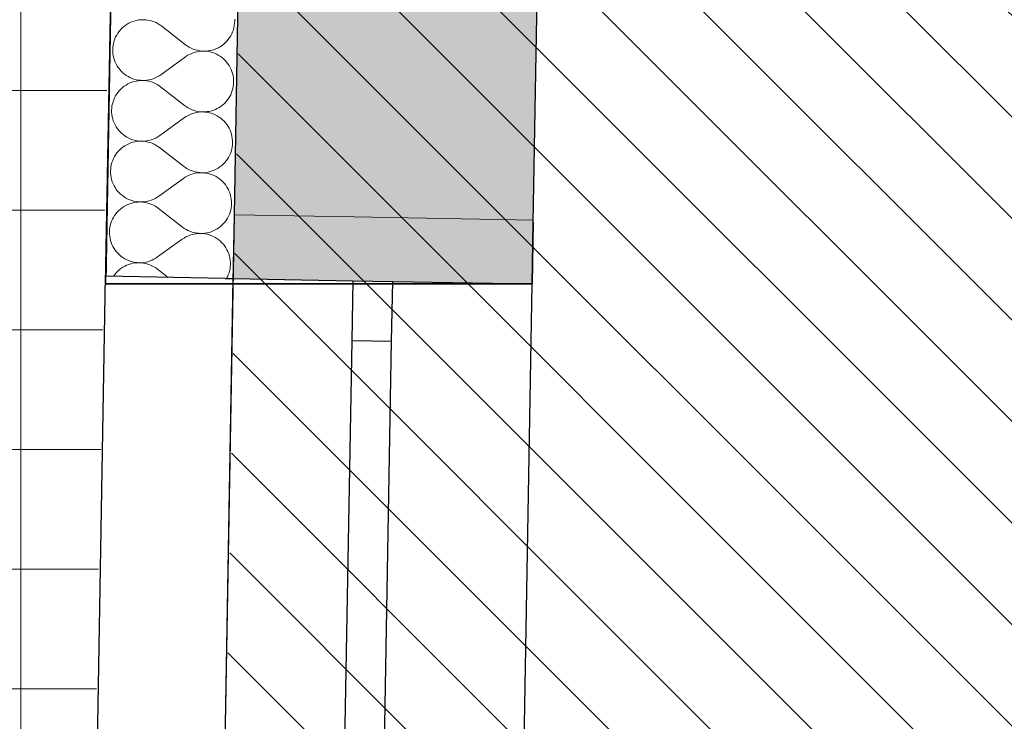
# Model space of a CAD drawing. Header units: millimetres. Extents: x -40276 to 214973, y -147941 to 35228.
# Tile 48 of 256: x -20652 to -19417, y 5349 to 6228. Entities that reach past the tile are written whole.
import ezdxf

# ---------------------------------------------------------------- set-up
doc = ezdxf.new("R2010")
doc.units = ezdxf.units.MM
doc.header["$MEASUREMENT"] = 0
doc.linetypes.add('Wipeout_Contour', pattern=[1000, 0, -1000])
for name, color, linetype in [('1._POHLED ZÁPADNÍ_2_0_plochy', 7, 'Continuous'), ('1._POHLED ZÁPADNÍ_2_2D prvky - obecné', 7, 'Continuous'), ('1._POHLED ZÁPADNÍ_2_akustické prvky', 7, 'Continuous'), ('1._POHLED ZÁPADNÍ_2_Konstrukce - nosné', 7, 'Continuous'), ('1._POHLED ZÁPADNÍ_2_Nové_Konstrukce - nosné', 7, 'Continuous'), ('1._POHLED ZÁPADNÍ_2_Nové_Výplně - Povrchové', 7, 'Continuous'), ('1._POHLED ZÁPADNÍ_2_Nové_Výplně – Řezové', 7, 'Continuous'), ('1._POHLED ZÁPADNÍ_2_Výplně – Řezové', 7, 'Continuous')]:
    doc.layers.add(name, color=color, linetype=linetype)

# ---------------------------------------------------------------- blocks, each defined once
blk = doc.blocks.new('*X26', base_point=(-42174.7, -26223.7))
at = {"layer": '1._POHLED ZÁPADNÍ_2_Nové_Výplně – Řezové', "color": 21, "linetype": 'Continuous', "lineweight": 20, "true_color": 0xffaaaa}
for p, q in [((-20516.8, 6222.8), (-20519.1, 6221.3)), ((-20514.5, 6224.2), (-20516.8, 6222.8)), ((-20512, 6225.3), (-20514.5, 6224.2)), ((-20509.5, 6226.3), (-20512, 6225.3)), ((-20506.9, 6227.1), (-20509.5, 6226.3)), ((-20504.2, 6227.8), (-20506.9, 6227.1)), ((-20501.5, 6228.2), (-20504.2, 6227.8)), ((-20498.8, 6228.4), (-20501.5, 6228.2)), ((-20496.1, 6228.5), (-20498.8, 6228.4)), ((-20493.4, 6228.3), (-20496.1, 6228.5)), ((-20490.7, 6228), (-20493.4, 6228.3)), ((-20488, 6227.5), (-20490.7, 6228)), ((-20485.4, 6226.7), (-20488, 6227.5)), ((-20482.8, 6225.8), (-20485.4, 6226.7)), ((-20480.4, 6224.8), (-20482.8, 6225.8)), ((-20477.9, 6223.5), (-20480.4, 6224.8)), ((-20475.6, 6222.1), (-20477.9, 6223.5)), ((-20382.4, 6221.1), (-20382, 6223.8)), ((-20382, 6223.8), (-20381.9, 6226.5)), ((-20381.9, 6226.5), (-20381.9, 6229.2)), ((-20528.5, 6211.6), (-20529.9, 6209.2)), ((-20526.9, 6213.8), (-20528.5, 6211.6)), ((-20525.2, 6215.9), (-20526.9, 6213.8)), ((-20523.3, 6217.8), (-20525.2, 6215.9)), ((-20521.2, 6219.6), (-20523.3, 6217.8)), ((-20519.1, 6221.3), (-20521.2, 6219.6)), ((-20473.4, 6220.5), (-20475.6, 6222.1)), ((-20473.4, 6220.5), (-20443.4, 6197.1)), ((-20386.9, 6208.3), (-20385.6, 6210.7)), ((-20385.6, 6210.7), (-20384.5, 6213.2)), ((-20384.5, 6213.2), (-20383.6, 6215.8)), ((-20383.6, 6215.8), (-20382.9, 6218.4)), ((-20382.9, 6218.4), (-20382.4, 6221.1)), ((-20533.9, 6199.2), (-20534.4, 6196.5)), ((-20533.2, 6201.8), (-20533.9, 6199.2)), ((-20532.3, 6204.3), (-20533.2, 6201.8)), ((-20531.2, 6206.8), (-20532.3, 6204.3)), ((-20529.9, 6209.2), (-20531.2, 6206.8)), ((-20397.7, 6196.2), (-20395.5, 6197.9)), ((-20395.5, 6197.9), (-20393.5, 6199.7)), ((-20393.5, 6199.7), (-20391.6, 6201.7)), ((-20391.6, 6201.7), (-20389.9, 6203.8)), ((-20389.9, 6203.8), (-20388.3, 6206)), ((-20388.3, 6206), (-20386.9, 6208.3)), ((-20534.8, 6193.8), (-20534.9, 6191.1)), ((-20534.9, 6191.1), (-20534.9, 6188.4)), ((-20534.9, 6188.4), (-20534.6, 6185.6)), ((-20534.4, 6196.5), (-20534.8, 6193.8)), ((-20534.6, 6185.6), (-20534.2, 6183)), ((-20443.4, 6197.1), (-20441.1, 6195.5)), ((-20441.1, 6195.5), (-20438.8, 6194.1)), ((-20436.5, 6185.9), (-20439, 6184.7)), ((-20438.8, 6194.1), (-20436.4, 6192.8)), ((-20434, 6186.9), (-20436.5, 6185.9)), ((-20436.4, 6192.8), (-20433.9, 6191.7)), ((-20431.4, 6187.7), (-20434, 6186.9)), ((-20433.9, 6191.7), (-20431.4, 6190.8)), ((-20431.4, 6190.8), (-20428.7, 6190.1)), ((-20428.8, 6188.3), (-20431.4, 6187.7)), ((-20426.1, 6188.8), (-20428.8, 6188.3)), ((-20428.7, 6190.1), (-20426.1, 6189.5)), ((-20426.1, 6189.5), (-20423.4, 6189.2)), ((-20423.4, 6189), (-20426.1, 6188.8)), ((-20423.4, 6189.2), (-20420.7, 6189.1)), ((-20420.7, 6189.1), (-20423.4, 6189)), ((-20417.9, 6188.9), (-20420.7, 6189.1)), ((-20420.7, 6189.1), (-20417.9, 6189.1)), ((-20417.9, 6189.1), (-20415.2, 6189.3)), ((-20415.2, 6188.6), (-20417.9, 6188.9)), ((-20415.2, 6189.3), (-20412.5, 6189.8)), ((-20412.6, 6188.1), (-20415.2, 6188.6)), ((-20410, 6187.3), (-20412.6, 6188.1)), ((-20412.5, 6189.8), (-20409.9, 6190.4)), ((-20407.4, 6186.4), (-20410, 6187.3)), ((-20409.9, 6190.4), (-20407.3, 6191.2)), ((-20404.9, 6185.3), (-20407.4, 6186.4)), ((-20407.3, 6191.2), (-20404.8, 6192.2)), ((-20404.8, 6192.2), (-20402.3, 6193.4)), ((-20402.3, 6193.4), (-20399.9, 6194.7)), ((-20399.9, 6194.7), (-20397.7, 6196.2)), ((-20534.2, 6183), (-20533.5, 6180.3)), ((-20533.5, 6180.3), (-20532.7, 6177.7)), ((-20532.7, 6177.7), (-20531.7, 6175.2)), ((-20531.7, 6175.2), (-20530.6, 6172.7)), ((-20474.5, 6159.5), (-20443.6, 6181.8)), ((-20441.4, 6183.4), (-20443.6, 6181.8)), ((-20439, 6184.7), (-20441.4, 6183.4)), ((-20402.5, 6184.1), (-20404.9, 6185.3)), ((-20400.2, 6182.7), (-20402.5, 6184.1)), ((-20398, 6181.1), (-20400.2, 6182.7)), ((-20395.9, 6179.3), (-20398, 6181.1)), ((-20393.9, 6177.4), (-20395.9, 6179.3)), ((-20392.1, 6175.4), (-20393.9, 6177.4)), ((-20390.4, 6173.3), (-20392.1, 6175.4)), ((-20388.9, 6171), (-20390.4, 6173.3)), ((-20530.6, 6172.7), (-20529.2, 6170.4)), ((-20529.2, 6170.4), (-20527.7, 6168.1)), ((-20527.7, 6168.1), (-20526, 6166)), ((-20526, 6166), (-20524.2, 6163.9)), ((-20524.2, 6163.9), (-20522.3, 6162)), ((-20522.3, 6162), (-20520.2, 6160.3)), ((-20387.6, 6168.6), (-20388.9, 6171)), ((-20386.4, 6166.2), (-20387.6, 6168.6)), ((-20385.4, 6163.7), (-20386.4, 6166.2)), ((-20384.6, 6161.1), (-20385.4, 6163.7)), ((-20383.9, 6158.4), (-20384.6, 6161.1)), ((-20520.2, 6160.3), (-20518, 6158.7)), ((-20518, 6158.7), (-20515.6, 6157.3)), ((-20513.4, 6149.2), (-20515.8, 6148)), ((-20515.6, 6157.3), (-20513.2, 6156)), ((-20510.8, 6150.1), (-20513.4, 6149.2)), ((-20513.2, 6156), (-20510.7, 6154.9)), ((-20508.2, 6151), (-20510.8, 6150.1)), ((-20510.7, 6154.9), (-20508.2, 6154)), ((-20508.2, 6154), (-20505.5, 6153.3)), ((-20505.6, 6151.6), (-20508.2, 6151)), ((-20502.9, 6152), (-20505.6, 6151.6)), ((-20505.5, 6153.3), (-20502.9, 6152.8)), ((-20502.9, 6152.8), (-20500.2, 6152.5)), ((-20500.2, 6152.3), (-20502.9, 6152)), ((-20500.2, 6152.5), (-20497.5, 6152.3)), ((-20497.5, 6152.3), (-20500.2, 6152.3)), ((-20497.5, 6152.3), (-20494.7, 6152.4)), ((-20494.7, 6152.2), (-20497.5, 6152.3)), ((-20494.7, 6152.4), (-20492, 6152.6)), ((-20492, 6151.8), (-20494.7, 6152.2)), ((-20492, 6152.6), (-20489.3, 6153)), ((-20489.4, 6151.3), (-20492, 6151.8)), ((-20486.8, 6150.6), (-20489.4, 6151.3)), ((-20489.3, 6153), (-20486.7, 6153.7)), ((-20484.2, 6149.7), (-20486.8, 6150.6)), ((-20486.7, 6153.7), (-20484.1, 6154.5)), ((-20481.7, 6148.6), (-20484.2, 6149.7)), ((-20484.1, 6154.5), (-20481.6, 6155.5)), ((-20479.3, 6147.3), (-20481.7, 6148.6)), ((-20481.6, 6155.5), (-20479.1, 6156.7)), ((-20479.1, 6156.7), (-20476.8, 6158)), ((-20476.8, 6158), (-20474.5, 6159.5)), ((-20383.5, 6155.7), (-20383.9, 6158.4)), ((-20383.3, 6153), (-20383.5, 6155.7)), ((-20383.4, 6147.6), (-20383.2, 6150.3)), ((-20383.2, 6150.3), (-20383.3, 6153)), ((-20528.2, 6137.6), (-20529.8, 6135.4)), ((-20526.5, 6139.7), (-20528.2, 6137.6)), ((-20524.6, 6141.6), (-20526.5, 6139.7)), ((-20522.6, 6143.5), (-20524.6, 6141.6)), ((-20520.4, 6145.1), (-20522.6, 6143.5)), ((-20518.2, 6146.6), (-20520.4, 6145.1)), ((-20515.8, 6148), (-20518.2, 6146.6)), ((-20477, 6145.9), (-20479.3, 6147.3)), ((-20474.8, 6144.3), (-20477, 6145.9)), ((-20474.8, 6144.3), (-20444.7, 6120.9)), ((-20386.9, 6134.5), (-20385.9, 6137)), ((-20385.9, 6137), (-20385, 6139.6)), ((-20385, 6139.6), (-20384.2, 6142.2)), ((-20384.2, 6142.2), (-20383.7, 6144.9)), ((-20383.7, 6144.9), (-20383.4, 6147.6)), ((-20534.5, 6125.6), (-20535.2, 6123)), ((-20533.6, 6128.2), (-20534.5, 6125.6)), ((-20532.5, 6130.7), (-20533.6, 6128.2)), ((-20531.3, 6133.1), (-20532.5, 6130.7)), ((-20529.8, 6135.4), (-20531.3, 6133.1)), ((-20394.9, 6123.6), (-20393, 6125.5)), ((-20393, 6125.5), (-20391.2, 6127.6)), ((-20391.2, 6127.6), (-20389.6, 6129.8)), ((-20389.6, 6129.8), (-20388.2, 6132.1)), ((-20388.2, 6132.1), (-20386.9, 6134.5)), ((-20536.1, 6117.6), (-20536.2, 6114.9)), ((-20536.2, 6114.9), (-20536.2, 6112.2)), ((-20536.2, 6112.2), (-20536, 6109.5)), ((-20535.8, 6120.3), (-20536.1, 6117.6)), ((-20535.2, 6123), (-20535.8, 6120.3)), ((-20444.7, 6120.9), (-20442.5, 6119.3)), ((-20442.5, 6119.3), (-20440.2, 6117.9)), ((-20440.2, 6117.9), (-20437.8, 6116.6)), ((-20437.8, 6116.6), (-20435.3, 6115.5)), ((-20432.8, 6111.5), (-20435.4, 6110.7)), ((-20435.3, 6115.5), (-20432.7, 6114.6)), ((-20430.1, 6112.1), (-20432.8, 6111.5)), ((-20432.7, 6114.6), (-20430.1, 6113.9)), ((-20430.1, 6113.9), (-20427.4, 6113.4)), ((-20427.4, 6112.6), (-20430.1, 6112.1)), ((-20427.4, 6113.4), (-20424.7, 6113)), ((-20424.7, 6112.8), (-20427.4, 6112.6)), ((-20424.7, 6113), (-20422, 6112.9)), ((-20422, 6112.9), (-20424.7, 6112.8)), ((-20419.3, 6112.7), (-20422, 6112.9)), ((-20422, 6112.9), (-20419.3, 6112.9)), ((-20419.3, 6112.9), (-20416.6, 6113.2)), ((-20416.6, 6112.4), (-20419.3, 6112.7)), ((-20416.6, 6113.2), (-20413.9, 6113.6)), ((-20413.9, 6111.9), (-20416.6, 6112.4)), ((-20413.9, 6113.6), (-20411.2, 6114.2)), ((-20411.3, 6111.2), (-20413.9, 6111.9)), ((-20411.2, 6114.2), (-20408.6, 6115)), ((-20408.6, 6115), (-20406.1, 6116)), ((-20406.1, 6116), (-20403.7, 6117.2)), ((-20403.7, 6117.2), (-20401.3, 6118.6)), ((-20401.3, 6118.6), (-20399, 6120.1)), ((-20399, 6120.1), (-20396.9, 6121.7)), ((-20396.9, 6121.7), (-20394.9, 6123.6)), ((-20536, 6109.5), (-20535.5, 6106.8)), ((-20535.5, 6106.8), (-20534.9, 6104.1)), ((-20534.9, 6104.1), (-20534.1, 6101.5)), ((-20534.1, 6101.5), (-20533.1, 6099)), ((-20475.8, 6083.3), (-20445, 6105.7)), ((-20442.7, 6107.2), (-20445, 6105.7)), ((-20440.3, 6108.5), (-20442.7, 6107.2)), ((-20437.9, 6109.7), (-20440.3, 6108.5)), ((-20435.4, 6110.7), (-20437.9, 6109.7)), ((-20408.7, 6110.3), (-20411.3, 6111.2)), ((-20406.2, 6109.2), (-20408.7, 6110.3)), ((-20403.8, 6107.9), (-20406.2, 6109.2)), ((-20401.5, 6106.5), (-20403.8, 6107.9)), ((-20399.3, 6104.9), (-20401.5, 6106.5)), ((-20397.2, 6103.1), (-20399.3, 6104.9)), ((-20395.2, 6101.3), (-20397.2, 6103.1)), ((-20393.4, 6099.2), (-20395.2, 6101.3)), ((-20391.8, 6097.1), (-20393.4, 6099.2)), ((-20533.1, 6099), (-20531.9, 6096.5)), ((-20531.9, 6096.5), (-20530.6, 6094.2)), ((-20530.6, 6094.2), (-20529, 6091.9)), ((-20529, 6091.9), (-20527.4, 6089.8)), ((-20527.4, 6089.8), (-20525.6, 6087.8)), ((-20525.6, 6087.8), (-20523.6, 6085.9)), ((-20390.2, 6094.8), (-20391.8, 6097.1)), ((-20388.9, 6092.5), (-20390.2, 6094.8)), ((-20387.7, 6090), (-20388.9, 6092.5)), ((-20386.7, 6087.5), (-20387.7, 6090)), ((-20385.9, 6084.9), (-20386.7, 6087.5)), ((-20523.6, 6085.9), (-20521.5, 6084.1)), ((-20521.5, 6084.1), (-20519.3, 6082.5)), ((-20519.3, 6082.5), (-20517, 6081.1)), ((-20517, 6081.1), (-20514.6, 6079.8)), ((-20514.6, 6079.8), (-20512.1, 6078.8)), ((-20509.6, 6074.8), (-20512.2, 6074)), ((-20512.1, 6078.8), (-20509.5, 6077.9)), ((-20506.9, 6075.4), (-20509.6, 6074.8)), ((-20509.5, 6077.9), (-20506.9, 6077.1)), ((-20506.9, 6077.1), (-20504.2, 6076.6)), ((-20504.2, 6075.8), (-20506.9, 6075.4)), ((-20504.2, 6076.6), (-20501.5, 6076.3)), ((-20501.5, 6076.1), (-20504.2, 6075.8)), ((-20501.5, 6076.3), (-20498.8, 6076.1)), ((-20498.8, 6076.1), (-20501.5, 6076.1)), ((-20498.8, 6076.1), (-20496.1, 6076.2)), ((-20496.1, 6076), (-20498.8, 6076.1)), ((-20496.1, 6076.2), (-20493.4, 6076.4)), ((-20493.4, 6075.6), (-20496.1, 6076)), ((-20493.4, 6076.4), (-20490.7, 6076.9)), ((-20490.7, 6075.1), (-20493.4, 6075.6)), ((-20490.7, 6076.9), (-20488, 6077.5)), ((-20488.1, 6074.4), (-20490.7, 6075.1)), ((-20485.5, 6073.5), (-20488.1, 6074.4)), ((-20488, 6077.5), (-20485.4, 6078.3)), ((-20485.4, 6078.3), (-20482.9, 6079.3)), ((-20482.9, 6079.3), (-20480.5, 6080.5)), ((-20480.5, 6080.5), (-20478.1, 6081.8)), ((-20478.1, 6081.8), (-20475.8, 6083.3)), ((-20385.3, 6082.2), (-20385.9, 6084.9)), ((-20384.9, 6079.5), (-20385.3, 6082.2)), ((-20384.6, 6076.8), (-20384.9, 6079.5)), ((-20384.6, 6074.1), (-20384.6, 6076.8)), ((-20527.8, 6063.5), (-20529.6, 6061.4)), ((-20525.9, 6065.5), (-20527.8, 6063.5)), ((-20523.9, 6067.3), (-20525.9, 6065.5)), ((-20521.8, 6068.9), (-20523.9, 6067.3)), ((-20519.5, 6070.5), (-20521.8, 6068.9)), ((-20517.1, 6071.8), (-20519.5, 6070.5)), ((-20514.7, 6073), (-20517.1, 6071.8)), ((-20512.2, 6074), (-20514.7, 6073)), ((-20483, 6072.4), (-20485.5, 6073.5)), ((-20480.6, 6071.1), (-20483, 6072.4)), ((-20478.3, 6069.7), (-20480.6, 6071.1)), ((-20476.1, 6068.1), (-20478.3, 6069.7)), ((-20476.1, 6068.1), (-20446, 6044.7)), ((-20387.2, 6060.8), (-20386.3, 6063.4)), ((-20386.3, 6063.4), (-20385.6, 6066)), ((-20385.6, 6066), (-20385, 6068.7)), ((-20385, 6068.7), (-20384.7, 6071.4)), ((-20384.7, 6071.4), (-20384.6, 6074.1)), ((-20534.9, 6052), (-20535.9, 6049.4)), ((-20533.9, 6054.5), (-20534.9, 6052)), ((-20532.6, 6056.9), (-20533.9, 6054.5)), ((-20531.2, 6059.2), (-20532.6, 6056.9)), ((-20529.6, 6061.4), (-20531.2, 6059.2)), ((-20394.3, 6049.3), (-20392.6, 6051.4)), ((-20392.6, 6051.4), (-20391, 6053.6)), ((-20391, 6053.6), (-20389.5, 6055.9)), ((-20389.5, 6055.9), (-20388.3, 6058.4)), ((-20388.3, 6058.4), (-20387.2, 6060.8)), ((-20537.4, 6041.4), (-20537.6, 6038.7)), ((-20537.6, 6038.7), (-20537.5, 6036)), ((-20537.1, 6044.1), (-20537.4, 6041.4)), ((-20536.6, 6046.8), (-20537.1, 6044.1)), ((-20535.9, 6049.4), (-20536.6, 6046.8)), ((-20446, 6044.7), (-20443.8, 6043.1)), ((-20443.8, 6043.1), (-20441.5, 6041.7)), ((-20441.5, 6041.7), (-20439.1, 6040.4)), ((-20439.1, 6040.4), (-20436.6, 6039.3)), ((-20436.6, 6039.3), (-20434, 6038.4)), ((-20434, 6038.4), (-20431.4, 6037.7)), ((-20431.4, 6037.7), (-20428.8, 6037.2)), ((-20417.9, 6037), (-20415.2, 6037.4)), ((-20415.2, 6037.4), (-20412.6, 6038)), ((-20412.6, 6038), (-20410, 6038.9)), ((-20410, 6038.9), (-20407.5, 6039.9)), ((-20407.5, 6039.9), (-20405, 6041)), ((-20405, 6041), (-20402.6, 6042.4)), ((-20402.6, 6042.4), (-20400.4, 6043.9)), ((-20400.4, 6043.9), (-20398.2, 6045.6)), ((-20398.2, 6045.6), (-20396.2, 6047.4)), ((-20396.2, 6047.4), (-20394.3, 6049.3)), ((-20537.5, 6036), (-20537.3, 6033.3)), ((-20537.3, 6033.3), (-20536.9, 6030.6)), ((-20536.9, 6030.6), (-20536.2, 6028)), ((-20536.2, 6028), (-20535.4, 6025.4)), ((-20535.4, 6025.4), (-20534.4, 6022.8)), ((-20477.2, 6007.2), (-20446.3, 6029.5)), ((-20444, 6031), (-20446.3, 6029.5)), ((-20441.7, 6032.3), (-20444, 6031)), ((-20439.2, 6033.5), (-20441.7, 6032.3)), ((-20436.7, 6034.5), (-20439.2, 6033.5)), ((-20434.1, 6035.3), (-20436.7, 6034.5)), ((-20431.5, 6036), (-20434.1, 6035.3)), ((-20428.8, 6036.4), (-20431.5, 6036)), ((-20428.8, 6037.2), (-20426.1, 6036.8)), ((-20426.1, 6036.7), (-20428.8, 6036.4)), ((-20426.1, 6036.8), (-20423.3, 6036.7)), ((-20423.3, 6036.7), (-20426.1, 6036.7)), ((-20420.6, 6036.6), (-20423.3, 6036.7)), ((-20423.3, 6036.7), (-20420.6, 6036.7)), ((-20420.6, 6036.7), (-20417.9, 6037)), ((-20417.9, 6036.2), (-20420.6, 6036.6)), ((-20415.3, 6035.7), (-20417.9, 6036.2)), ((-20412.6, 6035), (-20415.3, 6035.7)), ((-20410.1, 6034.1), (-20412.6, 6035)), ((-20407.6, 6033), (-20410.1, 6034.1)), ((-20405.2, 6031.7), (-20407.6, 6033)), ((-20402.8, 6030.3), (-20405.2, 6031.7)), ((-20400.6, 6028.7), (-20402.8, 6030.3)), ((-20398.5, 6027), (-20400.6, 6028.7)), ((-20396.6, 6025.1), (-20398.5, 6027)), ((-20394.8, 6023.1), (-20396.6, 6025.1)), ((-20534.4, 6022.8), (-20533.2, 6020.4)), ((-20533.2, 6020.4), (-20531.9, 6018)), ((-20531.9, 6018), (-20530.4, 6015.7)), ((-20530.4, 6015.7), (-20528.7, 6013.6)), ((-20528.7, 6013.6), (-20526.9, 6011.6)), ((-20393.1, 6020.9), (-20394.8, 6023.1)), ((-20391.6, 6018.6), (-20393.1, 6020.9)), ((-20390.2, 6016.3), (-20391.6, 6018.6)), ((-20389.1, 6013.8), (-20390.2, 6016.3)), ((-20388.1, 6011.3), (-20389.1, 6013.8)), ((-20526.9, 6011.6), (-20524.9, 6009.7)), ((-20524.9, 6009.7), (-20522.8, 6007.9)), ((-20522.8, 6007.9), (-20520.6, 6006.4)), ((-20520.6, 6006.4), (-20518.3, 6004.9)), ((-20518.3, 6004.9), (-20515.9, 6003.7)), ((-20515.9, 6003.7), (-20513.4, 6002.6)), ((-20513.4, 6002.6), (-20510.9, 6001.7)), ((-20510.9, 6001.7), (-20508.2, 6001)), ((-20508.2, 6001), (-20505.6, 6000.4)), ((-20505.6, 6000.4), (-20502.9, 6000.1)), ((-20494.7, 6000.2), (-20492, 6000.7)), ((-20492, 6000.7), (-20489.4, 6001.3)), ((-20489.4, 6001.3), (-20486.8, 6002.1)), ((-20486.8, 6002.1), (-20484.3, 6003.1)), ((-20484.3, 6003.1), (-20481.8, 6004.3)), ((-20481.8, 6004.3), (-20479.4, 6005.7)), ((-20479.4, 6005.7), (-20477.2, 6007.2)), ((-20387.3, 6008.7), (-20388.1, 6011.3)), ((-20386.6, 6006.1), (-20387.3, 6008.7)), ((-20386.2, 6003.4), (-20386.6, 6006.1)), ((-20385.9, 6000.7), (-20386.2, 6003.4)), ((-20385.9, 5997.9), (-20385.9, 6000.7)), ((-20527.3, 5989.3), (-20529.2, 5987.3)), ((-20525.3, 5991.1), (-20527.3, 5989.3)), ((-20523.1, 5992.8), (-20525.3, 5991.1)), ((-20520.9, 5994.3), (-20523.1, 5992.8)), ((-20518.5, 5995.6), (-20520.9, 5994.3)), ((-20516, 5996.8), (-20518.5, 5995.6)), ((-20513.5, 5997.8), (-20516, 5996.8)), ((-20510.9, 5998.6), (-20513.5, 5997.8)), ((-20508.3, 5999.2), (-20510.9, 5998.6)), ((-20505.6, 5999.7), (-20508.3, 5999.2)), ((-20502.9, 5999.9), (-20505.6, 5999.7)), ((-20502.9, 6000.1), (-20500.1, 6000)), ((-20500.1, 6000), (-20502.9, 5999.9)), ((-20497.4, 5999.8), (-20500.1, 6000)), ((-20500.1, 6000), (-20497.4, 6000)), ((-20497.4, 6000), (-20494.7, 6000.2)), ((-20494.7, 5999.5), (-20497.4, 5999.8)), ((-20492.1, 5998.9), (-20494.7, 5999.5)), ((-20489.4, 5998.2), (-20492.1, 5998.9)), ((-20486.9, 5997.3), (-20489.4, 5998.2)), ((-20484.4, 5996.2), (-20486.9, 5997.3)), ((-20482, 5995), (-20484.4, 5996.2)), ((-20479.7, 5993.5), (-20482, 5995)), ((-20477.4, 5991.9), (-20479.7, 5993.5)), ((-20477.4, 5991.9), (-20447.4, 5968.5)), ((-20387.6, 5987.2), (-20386.9, 5989.9)), ((-20386.9, 5989.9), (-20386.4, 5992.5)), ((-20386.4, 5992.5), (-20386, 5995.2)), ((-20386, 5995.2), (-20385.9, 5997.9)), ((-20536.3, 5975.8), (-20537.2, 5973.2)), ((-20535.2, 5978.3), (-20536.3, 5975.8)), ((-20533.9, 5980.7), (-20535.2, 5978.3)), ((-20532.5, 5983), (-20533.9, 5980.7)), ((-20530.9, 5985.2), (-20532.5, 5983)), ((-20529.2, 5987.3), (-20530.9, 5985.2)), ((-20393.9, 5975.2), (-20392.3, 5977.4)), ((-20392.3, 5977.4), (-20390.9, 5979.8)), ((-20390.9, 5979.8), (-20389.6, 5982.2)), ((-20389.6, 5982.2), (-20388.5, 5984.7)), ((-20388.5, 5984.7), (-20387.6, 5987.2)), ((-20538.8, 5965.3), (-20538.9, 5962.5)), ((-20538.4, 5968), (-20538.8, 5965.3)), ((-20537.9, 5970.6), (-20538.4, 5968)), ((-20537.2, 5973.2), (-20537.9, 5970.6)), ((-20447.4, 5968.5), (-20445.2, 5966.9)), ((-20445.2, 5966.9), (-20442.9, 5965.5)), ((-20442.9, 5965.5), (-20440.5, 5964.3)), ((-20440.5, 5964.3), (-20438, 5963.2)), ((-20411.3, 5962.7), (-20408.8, 5963.7)), ((-20408.8, 5963.7), (-20406.3, 5964.9)), ((-20406.3, 5964.9), (-20404, 5966.2)), ((-20404, 5966.2), (-20401.7, 5967.7)), ((-20401.7, 5967.7), (-20399.6, 5969.4)), ((-20399.6, 5969.4), (-20397.5, 5971.2)), ((-20397.5, 5971.2), (-20395.6, 5973.2)), ((-20395.6, 5973.2), (-20393.9, 5975.2)), ((-20538.9, 5962.5), (-20538.9, 5959.8)), ((-20538.9, 5959.8), (-20538.6, 5957.1)), ((-20538.6, 5957.1), (-20538.2, 5954.4)), ((-20538.2, 5954.4), (-20537.6, 5951.8)), ((-20537.6, 5951.8), (-20536.8, 5949.2)), ((-20478.5, 5931), (-20447.6, 5953.3)), ((-20445.4, 5954.8), (-20447.6, 5953.3)), ((-20443, 5956.2), (-20445.4, 5954.8)), ((-20440.6, 5957.3), (-20443, 5956.2)), ((-20438, 5958.3), (-20440.6, 5957.3)), ((-20438, 5963.2), (-20435.4, 5962.3)), ((-20435.4, 5959.2), (-20438, 5958.3)), ((-20435.4, 5962.3), (-20432.8, 5961.5)), ((-20432.8, 5959.8), (-20435.4, 5959.2)), ((-20432.8, 5961.5), (-20430.1, 5961)), ((-20430.1, 5960.2), (-20432.8, 5959.8)), ((-20430.1, 5961), (-20427.4, 5960.7)), ((-20427.4, 5960.5), (-20430.1, 5960.2)), ((-20427.4, 5960.7), (-20424.7, 5960.5)), ((-20424.7, 5960.5), (-20427.4, 5960.5)), ((-20424.7, 5960.5), (-20422, 5960.6)), ((-20422, 5960.4), (-20424.7, 5960.5)), ((-20422, 5960.6), (-20419.3, 5960.8)), ((-20419.3, 5960), (-20422, 5960.4)), ((-20419.3, 5960.8), (-20416.6, 5961.2)), ((-20416.6, 5959.5), (-20419.3, 5960)), ((-20416.6, 5961.2), (-20413.9, 5961.9)), ((-20414, 5958.8), (-20416.6, 5959.5)), ((-20411.4, 5957.9), (-20414, 5958.8)), ((-20413.9, 5961.9), (-20411.3, 5962.7)), ((-20408.9, 5956.8), (-20411.4, 5957.9)), ((-20406.5, 5955.5), (-20408.9, 5956.8)), ((-20404.2, 5954.1), (-20406.5, 5955.5)), ((-20402, 5952.5), (-20404.2, 5954.1)), ((-20399.9, 5950.8), (-20402, 5952.5)), ((-20536.8, 5949.2), (-20535.8, 5946.6)), ((-20535.8, 5946.6), (-20534.6, 5944.2)), ((-20534.6, 5944.2), (-20533.2, 5941.8)), ((-20533.2, 5941.8), (-20531.7, 5939.6)), ((-20531.7, 5939.6), (-20530.1, 5937.4)), ((-20397.9, 5948.9), (-20399.9, 5950.8)), ((-20396.1, 5946.9), (-20397.9, 5948.9)), ((-20394.4, 5944.7), (-20396.1, 5946.9)), ((-20392.9, 5942.5), (-20394.4, 5944.7)), ((-20391.6, 5940.1), (-20392.9, 5942.5)), ((-20390.4, 5937.7), (-20391.6, 5940.1)), ((-20530.1, 5937.4), (-20528.2, 5935.4)), ((-20528.2, 5935.4), (-20526.3, 5933.5)), ((-20526.3, 5933.5), (-20524.2, 5931.8)), ((-20524.2, 5931.8), (-20522, 5930.2)), ((-20522, 5930.2), (-20519.7, 5928.7)), ((-20519.7, 5928.7), (-20517.3, 5927.5)), ((-20517.3, 5927.5), (-20514.8, 5926.4)), ((-20514.8, 5926.4), (-20512.2, 5925.5)), ((-20488.1, 5926), (-20485.6, 5927)), ((-20485.6, 5927), (-20483.1, 5928.1)), ((-20483.1, 5928.1), (-20480.8, 5929.5)), ((-20480.8, 5929.5), (-20478.5, 5931)), ((-20389.4, 5935.1), (-20390.4, 5937.7)), ((-20388.6, 5932.5), (-20389.4, 5935.1)), ((-20388, 5929.9), (-20388.6, 5932.5)), ((-20387.5, 5927.2), (-20388, 5929.9)), ((-20387.3, 5924.5), (-20387.5, 5927.2)), ((-20526.6, 5914.9), (-20528.6, 5913.1)), ((-20524.5, 5916.6), (-20526.6, 5914.9)), ((-20522.2, 5918.1), (-20524.5, 5916.6)), ((-20519.8, 5919.4), (-20522.2, 5918.1)), ((-20517.4, 5920.6), (-20519.8, 5919.4)), ((-20514.8, 5921.6), (-20517.4, 5920.6)), ((-20512.2, 5922.4), (-20514.8, 5921.6)), ((-20512.2, 5925.5), (-20509.6, 5924.8)), ((-20509.6, 5923.1), (-20512.2, 5922.4)), ((-20509.6, 5924.8), (-20506.9, 5924.3)), ((-20506.9, 5923.5), (-20509.6, 5923.1)), ((-20506.9, 5924.3), (-20504.2, 5923.9)), ((-20504.2, 5923.7), (-20506.9, 5923.5)), ((-20504.2, 5923.9), (-20501.5, 5923.8)), ((-20501.5, 5923.8), (-20504.2, 5923.7)), ((-20498.8, 5923.6), (-20501.5, 5923.8)), ((-20501.5, 5923.8), (-20498.8, 5923.8)), ((-20498.8, 5923.8), (-20496.1, 5924.1)), ((-20496.1, 5923.3), (-20498.8, 5923.6)), ((-20496.1, 5924.1), (-20493.4, 5924.5)), ((-20493.4, 5922.8), (-20496.1, 5923.3)), ((-20493.4, 5924.5), (-20490.7, 5925.1)), ((-20490.8, 5922), (-20493.4, 5922.8)), ((-20488.2, 5921.1), (-20490.8, 5922)), ((-20490.7, 5925.1), (-20488.1, 5926)), ((-20485.7, 5920), (-20488.2, 5921.1)), ((-20483.3, 5918.8), (-20485.7, 5920)), ((-20481, 5917.3), (-20483.3, 5918.8)), ((-20478.8, 5915.8), (-20481, 5917.3)), ((-20478.8, 5915.8), (-20465.5, 5905.4)), ((-20388.3, 5913.7), (-20387.7, 5916.3)), ((-20387.7, 5916.3), (-20387.4, 5919)), ((-20387.4, 5919), (-20387.2, 5921.8)), ((-20387.2, 5921.8), (-20387.3, 5924.5)), ((-20533.9, 5906.8), (-20534, 5906.6)), ((-20532.3, 5909.1), (-20533.9, 5906.8)), ((-20530.5, 5911.1), (-20532.3, 5909.1)), ((-20528.6, 5913.1), (-20530.5, 5911.1)), ((-20392, 5904.1), (-20391, 5906)), ((-20391, 5906), (-20389.9, 5908.5)), ((-20389.9, 5908.5), (-20389, 5911.1)), ((-20389, 5911.1), (-20388.3, 5913.7))]:
    blk.add_line(p, q, dxfattribs=at)

msp = doc.modelspace()

# ---------------------------------------------------------------- hatches: boundary and pattern name
at = {"layer": '1._POHLED ZÁPADNÍ_2_0_plochy', "linetype": 'Continuous', "lineweight": 20, "true_color": 0xffaaaa}
h = msp.add_hatch(dxfattribs=at)
h.set_pattern_fill('Izolační_tvárnice_0002', color=21, style=0, pattern_type=2)
h.set_pattern_definition([(315, (-10360.18, 9405.31), (63.6396, 63.6396), [])])
h.paths.add_polyline_path([(-10906.3, 18690.2), (-10970.7, 9084.1), (-20311.4, 10009.9), (-20479.4, 269.7), (-242.3, 419.8), (-238.4, 17796)])
at = {"layer": '1._POHLED ZÁPADNÍ_2_Nové_Výplně - Povrchové', "linetype": 'Continuous', "lineweight": 20, "true_color": 0xffaaaa}
h = msp.add_hatch(dxfattribs=at)
h.set_pattern_fill('Síť_15x15_0002', color=21, style=0, pattern_type=2)
h.set_pattern_definition([(0, (-20650.2, 5539.57), (0, 150), []), (90, (-20650.2, 5539.57), (-150, 0), [])])
h.paths.add_polyline_path([(-20831.3, 674.3), (-20635.9, 671), (-20472.6, 10203.7), (-18257.6, 9962.7), (-18235.9, 10161.8), (-20469.1, 10404.8), (-20664.5, 10408.2)])
at = {"layer": '1._POHLED ZÁPADNÍ_2_Nové_Výplně – Řezové', "linetype": 'Continuous', "lineweight": 0, "true_color": 0xf2b2b2}
msp.add_hatch(color=9, dxfattribs=at).paths.add_polyline_path([(-20382.3, 5983.8), (-20383.7, 5904), (-20008.8, 5897.4), (-20007.4, 5977.2)])
at = {"layer": '1._POHLED ZÁPADNÍ_2_Výplně – Řezové', "linetype": 'Continuous', "lineweight": 13}
msp.add_hatch(color=254, dxfattribs=at).paths.add_polyline_path([(-20382.3, 5983.8), (-20007.4, 5977.2), (-19980.5, 7505.7), (-20355.4, 7512.3)])

# ---------------------------------------------------------------- linework, layer by layer
at = {"layer": '1._POHLED ZÁPADNÍ_2_2D prvky - obecné', "color": 1, "linetype": 'Continuous', "lineweight": 35}
msp.add_line((-20008.8, 5897.4), (-20007.5, 5974.1), dxfattribs=at)
at = {"layer": '1._POHLED ZÁPADNÍ_2_akustické prvky', "color": 1, "linetype": 'Continuous', "lineweight": 35}
msp.add_line((-20543.7, 5897.4), (-20008.8, 5897.4), dxfattribs=at)
at = {"layer": '1._POHLED ZÁPADNÍ_2_Konstrukce - nosné', "color": 7, "linetype": 'Continuous', "lineweight": 25}
msp.add_line((-20007.5, 5974.1), (-19984.9, 7257), dxfattribs=at)
at = {"layer": '1._POHLED ZÁPADNÍ_2_Konstrukce - nosné', "color": 7, "linetype": 'Continuous', "lineweight": 13}
for p, q in [((-20282.4, 5982.1), (-20232.4, 5981.2)), ((-20232.4, 5981.2), (-20007.4, 5977.2))]:
    msp.add_line(p, q, dxfattribs=at)
at = {"layer": '1._POHLED ZÁPADNÍ_2_Nové_Konstrukce - nosné', "color": 1, "linetype": 'Continuous', "lineweight": 25}
for p, q in [((-20407.5, 4554.2), (-20383.7, 5904)), ((-20383.7, 5904), (-20233.8, 5901.3)), ((-20233.8, 5901.3), (-20235.1, 5826.3)), ((-20233.8, 5901.3), (-20183.8, 5900.4)), ((-20233.8, 5901.3), (-20183.8, 5900.4)), ((-20185.1, 5825.4), (-20183.8, 5900.4)), ((-20183.8, 5900.4), (-20008.8, 5897.4)), ((-20032.6, 4547.6), (-20008.8, 5897.4)), ((-20235.1, 5826.3), (-20244.8, 5276.4)), ((-20235.1, 5826.3), (-20185.1, 5825.4)), ((-20194.8, 5275.5), (-20185.1, 5825.4))]:
    msp.add_line(p, q, dxfattribs=at)

# ---------------------------------------------------------------- next in the draw order: wipeouts: each hides what was drawn before it
at = {"color": 254, "linetype": 'Wipeout_Contour', "lineweight": 0, "ltscale": 129219.494869}
msp.add_wipeout([(-20543.7, 5906.8), (-20393.7, 5904.1), (-20383.7, 5904), (-20353, 7650.1), (-20363, 7650.3), (-20513, 7653)], dxfattribs=at).dxf.layer = '1._POHLED ZÁPADNÍ_2_Nové_Výplně – Řezové'

# ---------------------------------------------------------------- next in the draw order: linework, layer by layer
at = {"layer": '1._POHLED ZÁPADNÍ_2_akustické prvky', "color": 1, "linetype": 'Continuous', "lineweight": 35}
msp.add_line((-20543.7, 5897.4), (-20513, 7653), dxfattribs=at)
at = {"layer": '1._POHLED ZÁPADNÍ_2_Konstrukce - nosné', "color": 7, "linetype": 'Continuous', "lineweight": 25}
msp.add_line((-20382.3, 5983.8), (-20355.4, 7512.3), dxfattribs=at)
at = {"layer": '1._POHLED ZÁPADNÍ_2_Konstrukce - nosné', "color": 7, "linetype": 'Continuous', "lineweight": 13}
msp.add_line((-20382.3, 5983.8), (-20282.4, 5982.1), dxfattribs=at)
at = {"layer": '1._POHLED ZÁPADNÍ_2_Nové_Konstrukce - nosné', "color": 1, "linetype": 'Continuous', "lineweight": 25}
for p, q in [((-20408.7, 4484.1), (-20382.3, 5983.8)), ((-20567.5, 4557), (-20543.7, 5906.8)), ((-20393.7, 5904.1), (-20543.7, 5906.8)), ((-20393.7, 5904.1), (-20543.7, 5906.8)), ((-20393.7, 5904.1), (-20383.7, 5904)), ((-20393.7, 5904.1), (-20383.7, 5904))]:
    msp.add_line(p, q, dxfattribs=at)

# ---------------------------------------------------------------- next in the draw order: block references
at = {"layer": '1._POHLED ZÁPADNÍ_2_0_plochy', "color": 9, "linetype": 'Continuous', "lineweight": 13}
msp.add_blockref('*X26', (-42174.7, -26223.7), dxfattribs=at)

doc.saveas('drawing.dxf')
